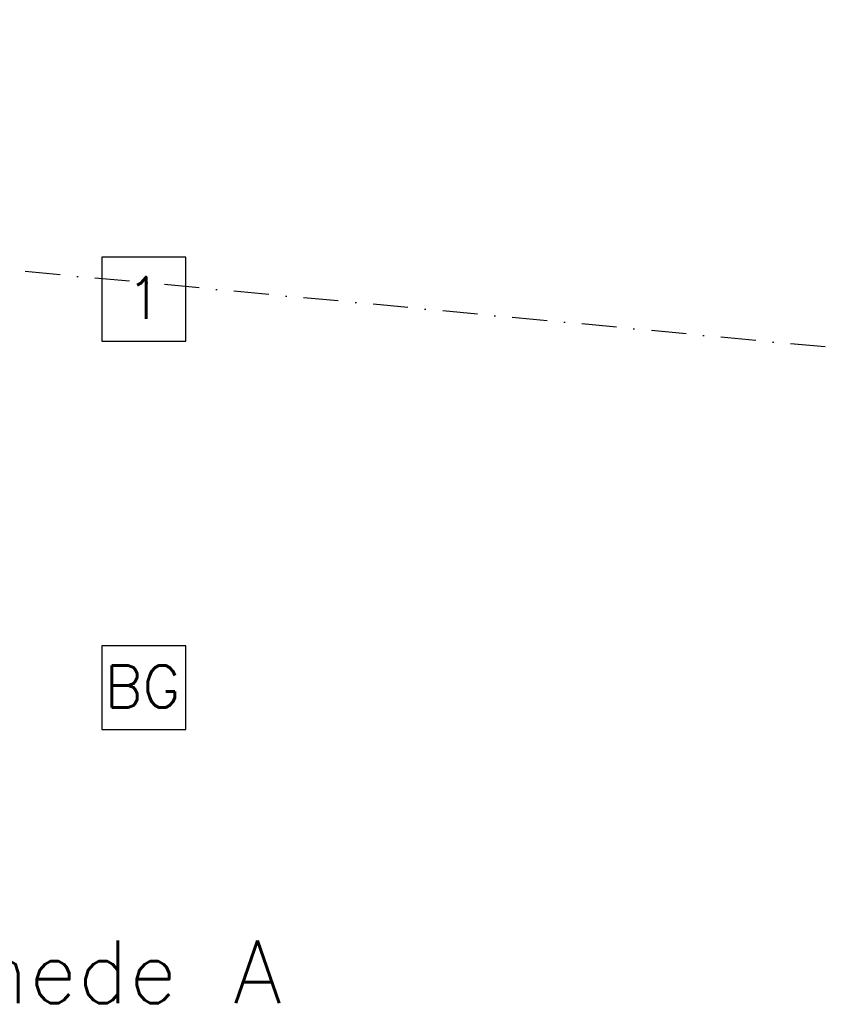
# Model space of a CAD drawing. Extents: x -19795 to 103381, y 127200 to 154480.
# Tile 75 of 76: x 91851 to 103381, y 128034 to 142133. Entities that reach past the tile are written whole.
import ezdxf
from ezdxf.enums import TextEntityAlignment as Align

# ---------------------------------------------------------------- set-up
doc = ezdxf.new("R2010")
doc.units = 0
doc.header["$LTSCALE"] = 1000
doc.header["$MEASUREMENT"] = 0
doc.linetypes.add('DASHDOT', pattern=[1, 0.5, -0.25, 0, -0.25])
doc.layers.add('B02', color=7, linetype='CONTINUOUS')
doc.layers.add('B08', color=7, linetype='CONTINUOUS')
doc.styles.add('TXT', font='txt.shx')

msp = doc.modelspace()

# ---------------------------------------------------------------- linework, layer by layer
at = {"layer": 'B02', "color": 5, "linetype": 'DASHDOT'}
msp.add_line((103381, 137447), (-17123, 148828), dxfattribs=at)
at = {"layer": 'B02', "color": 1, "linetype": 'Continuous'}
for points in [[(93028, 137532), (94228, 137532), (94228, 138732), (93028, 138732)], [(93028, 131969), (94228, 131969), (94228, 133169), (93028, 133169)]]:
    msp.add_lwpolyline(points, close=True, dxfattribs=at)

# ---------------------------------------------------------------- texts
at = {"layer": 'B02', "color": 1, "linetype": 'Continuous', "style": 'TXT'}
for s, p in [('1', (93378, 137848)), ('BG', (93069, 132285))]:
    msp.add_text(s, height=600, dxfattribs=at).set_placement(p)
at = {"layer": 'B08', "color": 7, "linetype": 'Continuous', "style": 'TXT'}
msp.add_text('doorsnede A', height=900, dxfattribs=at).set_placement((95601, 128050), align=Align.RIGHT)

doc.saveas('drawing.dxf')
